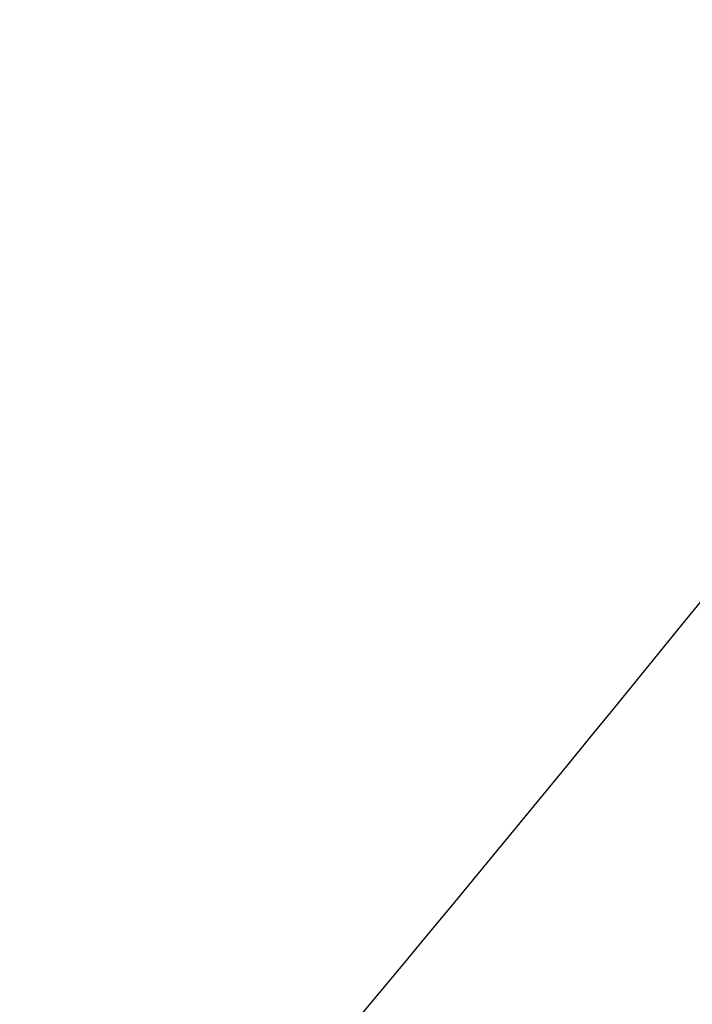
# Paper-space layout '_Derecha' of a CAD drawing. Header units: inches. Extents: x -12 to -0.7, y -5.5 to 5.7.
# Tile 135 of 180: x -6.06853 to -6.06205, y -0.10978 to -0.1003. Entities that reach past the tile are written whole.
import ezdxf

# ---------------------------------------------------------------- set-up
doc = ezdxf.new("R2010")
doc.units = ezdxf.units.IN
doc.header["$MEASUREMENT"] = 0

psp = doc.layouts.new('_Derecha')

# ---------------------------------------------------------------- linework, layer by layer
at = {"color": 7, "linetype": 'Continuous', "lineweight": 25}
for points in [[(-6.0593224, -0.1025921), (-6.0501666, -0.0910102), (-6.0411513, -0.0781293), (-6.0240755, -0.0493694), (-6.0160138, -0.0334854), (-6.0018144, 0.0015412), (-5.9956783, 0.0206911), (-5.9866041, 0.0621769), (-5.9836729, 0.0845208), (-5.9824714, 0.1317496), (-5.9842149, 0.1566386), (-5.9937039, 0.207536), (-6.0014674, 0.233538), (-6.0237195, 0.2844706), (-6.0382205, 0.3093811), (-6.0735556, 0.3555596), (-6.0943854, 0.3768012), (-6.1175492, 0.3951128)], [(-6.5570273, -0.1608189), (-6.5338635, -0.1791305), (-6.5083875, -0.1944948), (-6.4552999, -0.2182167), (-6.4277149, -0.2265762), (-6.3730215, -0.2364711), (-6.3459296, -0.2380231), (-6.2942164, -0.2355076), (-6.269597, -0.2314591), (-6.2239209, -0.2193885), (-6.2028569, -0.2113791), (-6.164586, -0.192974), (-6.1473696, -0.1825834), (-6.1165664, -0.1606826), (-6.1029721, -0.1491722), (-6.0789303, -0.1259191), (-6.0684782, -0.114174), (-6.0593224, -0.1025921)]]:
    psp.add_open_spline(points, degree=3, knots=[0, 0, 0, 0, 0.125, 0.125, 0.25, 0.25, 0.375, 0.375, 0.5, 0.5, 0.625, 0.625, 0.75, 0.75, 0.875, 0.875, 1, 1, 1, 1], dxfattribs=at)

doc.saveas('drawing.dxf')
